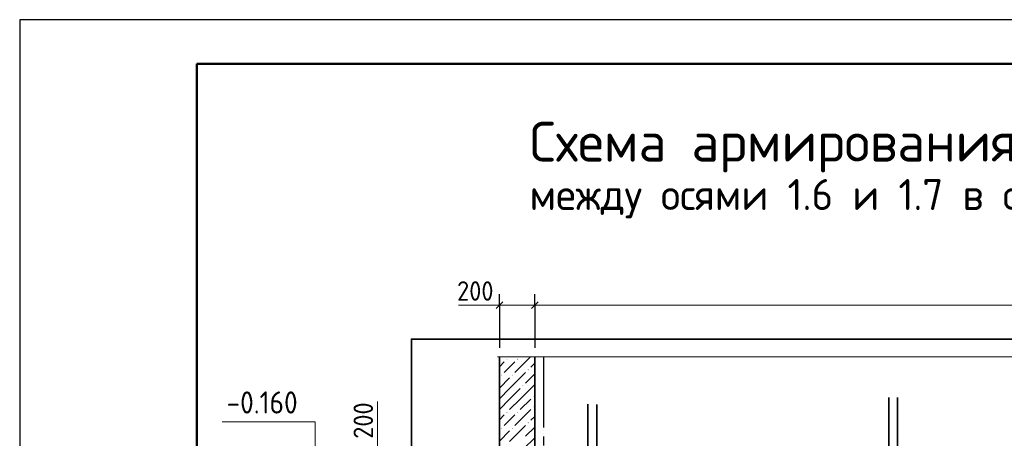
# Model space of a CAD drawing. Header units: millimetres. Extents: x 0 to 50400, y 0 to 35640.
# Tile 8 of 15: x 0 to 13351, y 29967 to 35640. Entities that reach past the tile are written whole.
import ezdxf

# ---------------------------------------------------------------- set-up
doc = ezdxf.new("R2010")
doc.units = ezdxf.units.MM
doc.linetypes.add('______5', pattern=[1320, 960, -120, 120, -120])
for name, color, linetype, lineweight in [('Standard', 7, 'Continuous', 25), ('Высотные отметки', 7, 'Continuous', 25), ('ЖБ Стена верхний уровень', 7, 'Continuous', 35), ('Заголовок чертежа', 7, 'Continuous', 25), ('Размерная линия_ общее', 7, 'Continuous', 13)]:
    doc.layers.add(name, color=color, linetype=linetype, lineweight=lineweight)
doc.layers.add('Оси', color=7, linetype='______5', true_color=0x656565)
doc.layers.add('Стена обрамление Г-обр.', color=7, linetype='Continuous', true_color=0xa0a0a0)
doc.layers.add('Размерная выноска', color=7, linetype='Continuous')
doc.styles.add('ISOCPEUR', font='txt')

msp = doc.modelspace()

# ---------------------------------------------------------------- hatches: boundary and pattern name
at = {"layer": 'ЖБ Стена верхний уровень', "linetype": 'Continuous', "lineweight": 18, "transparency": 33554687}
for points in [[(6601, 31039), (6607, 31045), (6613, 31039), (6607, 31033)], [(6745, 31039), (6751, 31045), (6757, 31039), (6751, 31033)], [(6889, 30895), (6895, 30901), (6901, 30895), (6895, 30889)], [(6529, 30823), (6535, 30829), (6541, 30823), (6535, 30817)], [(6673, 30823), (6679, 30829), (6685, 30823), (6679, 30817)], [(6817, 30679), (6823, 30685), (6829, 30679), (6823, 30673)], [(6961, 30535), (6967, 30541), (6973, 30535), (6967, 30529)], [(6601, 30319), (6607, 30325), (6613, 30319), (6607, 30313)], [(6745, 30319), (6751, 30325), (6757, 30319), (6751, 30313)], [(6961, 30391), (6967, 30397), (6973, 30391), (6967, 30385)], [(6889, 30175), (6895, 30181), (6901, 30175), (6895, 30169)], [(6529, 30103), (6535, 30109), (6541, 30103), (6535, 30097)], [(6673, 30103), (6679, 30109), (6685, 30103), (6679, 30097)]]:
    msp.add_hatch(color=7, dxfattribs=at).paths.add_polyline_path(points, flags=16)

# ---------------------------------------------------------------- linework, layer by layer
at = {"layer": 'Standard', "color": 7, "linetype": 'Continuous', "lineweight": 25, "transparency": 33554687}
for p, q in [((2400, 35040), (2400, 1270)), ((6459, 31726), (6549, 31816)), ((6939, 31726), (7029, 31816))]:
    msp.add_line(p, q, dxfattribs=at)
at = {"layer": 'Standard', "color": 7, "linetype": 'Continuous', "lineweight": -3, "transparency": 33554687}
for p, q in [((6504, 31771), (6504, 31921)), ((6984, 31771), (6984, 31921)), ((6504, 31771), (6504, 31621)), ((6504, 31771), (6504, 31191)), ((6984, 31771), (6984, 31621)), ((6984, 31771), (6984, 31191))]:
    msp.add_line(p, q, dxfattribs=at)
at = {"layer": 'Standard', "color": 7, "linetype": 'Continuous', "lineweight": 13, "transparency": 33554687}
for p, q in [((6504, 31771), (6414, 31771)), ((6504, 31771), (6984, 31771)), ((6984, 31771), (22224, 31771))]:
    msp.add_line(p, q, dxfattribs=at)
at = {"layer": 'Standard', "color": 7, "linetype": 'Continuous', "lineweight": 25, "transparency": 33554687}
msp.add_lwpolyline([(0, 0), (50400, 0), (50400, 35640), (0, 35640), (0, 0)], close=True, dxfattribs=at)
at = {"layer": 'Standard', "color": 7, "linetype": 'Continuous', "lineweight": 50, "transparency": 33554687}
msp.add_lwpolyline([(2400, 35040), (49800, 35040), (49800, 600), (2400, 600), (2400, 35040)], close=True, dxfattribs=at)
at = {"layer": 'Standard', "color": 254, "linetype": 'Continuous', "lineweight": 35, "true_color": 0xc4c4ff, "transparency": 33554687}
msp.add_lwpolyline([(5311, 20971), (23815, 20971), (23815, 31311), (5311, 31311), (5311, 20971)], dxfattribs=at)
at = {"layer": 'Высотные отметки', "color": 7, "linetype": 'Continuous', "lineweight": 13, "transparency": 33554687}
msp.add_lwpolyline([(4005, 29819), (4005, 30191), (2745, 30191)], dxfattribs=at)
msp.add_lwpolyline([(4005, 29819), (4005, 30191), (2745, 30191)], dxfattribs=at)
at = {"layer": 'ЖБ Стена верхний уровень', "color": 7, "linetype": 'Continuous', "lineweight": 35, "transparency": 33554687}
for p, q in [((6504, 31071), (6504, 29819)), ((6984, 29819), (6984, 31071))]:
    msp.add_line(p, q, dxfattribs=at)
at = {"layer": 'ЖБ Стена верхний уровень', "color": 251, "linetype": 'Continuous', "lineweight": 18, "true_color": 0x494949, "transparency": 33554687}
for p, q in [((6571, 31003), (6504, 30935)), ((6643, 30931), (6715, 31003)), ((6927, 31071), (6715, 30859)), ((6984, 30983), (6931, 30931)), ((6571, 30859), (6643, 30931)), ((6643, 30643), (6859, 30859)), ((6643, 30787), (6504, 30647)), ((6984, 30839), (6859, 30715)), ((6643, 30643), (6504, 30503)), ((6787, 30643), (6643, 30499)), ((6787, 30499), (6984, 30695)), ((6643, 30499), (6504, 30359)), ((6787, 30499), (6643, 30355)), ((6931, 30499), (6787, 30355)), ((6931, 30355), (6715, 30139)), ((6571, 30283), (6504, 30215)), ((6571, 30139), (6643, 30211)), ((6643, 30211), (6715, 30283)), ((6984, 30263), (6931, 30211)), ((6643, 30067), (6504, 29927)), ((6643, 29923), (6859, 30139)), ((6984, 30119), (6859, 29995)), ((6828, 29819), (6984, 29975))]:
    msp.add_line(p, q, dxfattribs=at)
at = {"layer": 'Оси', "color": 8, "linetype": '______5', "lineweight": -3, "transparency": 33554687}
msp.add_line((7104, 31071), (7104, 19440), dxfattribs=at)
at = {"layer": 'Размерная выноска', "color": 7, "linetype": 'Continuous', "lineweight": 13, "transparency": 33554687}
for p, q in [((6504, 31771), (5952, 31771)), ((6480, 31071), (7008, 31071)), ((6960, 31071), (22248, 31071)), ((4851, 29819), (4851, 30467))]:
    msp.add_line(p, q, dxfattribs=at)
at = {"layer": 'Стена обрамление Г-обр.', "color": 7, "linetype": 'Continuous', "lineweight": 35, "transparency": 33554687}
for p, q in [((11784, 22774), (11784, 30521)), ((11784, 22774), (11784, 30521)), ((11904, 22774), (11904, 30521)), ((11904, 22774), (11904, 30521)), ((7704, 22775), (7704, 30427)), ((7704, 22775), (7704, 30427)), ((7824, 22774), (7824, 30425)), ((7824, 22774), (7824, 30425))]:
    msp.add_line(p, q, dxfattribs=at)

# ---------------------------------------------------------------- texts
at = {"layer": 'Standard', "color": 7, "linetype": 'Continuous', "lineweight": 25, "transparency": 33554687, "insert": (5931, 31831), "char_height": 264, "width": 674.39, "attachment_point": 7, "style": 'ISOCPEUR'}
msp.add_mtext('\\W0.91;200', dxfattribs=at)
at = {"layer": 'Высотные отметки', "color": 7, "linetype": 'Continuous', "lineweight": 25, "transparency": 33554687, "insert": (2805, 30302), "char_height": 300, "width": 1214.13, "attachment_point": 7, "style": 'ISOCPEUR'}
msp.add_mtext('\\W0.90;-0.160', dxfattribs=at)
at = {"layer": 'Заголовок чертежа', "color": 7, "linetype": 'Continuous', "lineweight": 50, "transparency": 33554687, "attachment_point": 7, "style": 'ISOCPEUR'}
for s, insert, char_height, width in [('\\W0.99;Схема армирования стены', (6914, 33570), 540, 9225.73), ('\\W0.97;между осями 1.6 и 1.7 в осях Е-Ж.2', (6914, 32946), 420, 9440.44)]:
    msp.add_mtext(s, dxfattribs=dict(at, insert=insert, char_height=char_height, width=width))
at = {"layer": 'Размерная линия_ общее', "color": 7, "linetype": 'Continuous', "lineweight": 25, "transparency": 33554687, "insert": (4791, 29960), "char_height": 264, "width": 674.39, "attachment_point": 7, "rotation": 90, "style": 'ISOCPEUR'}
msp.add_mtext('\\W0.91;200', dxfattribs=at)

doc.saveas('drawing.dxf')
